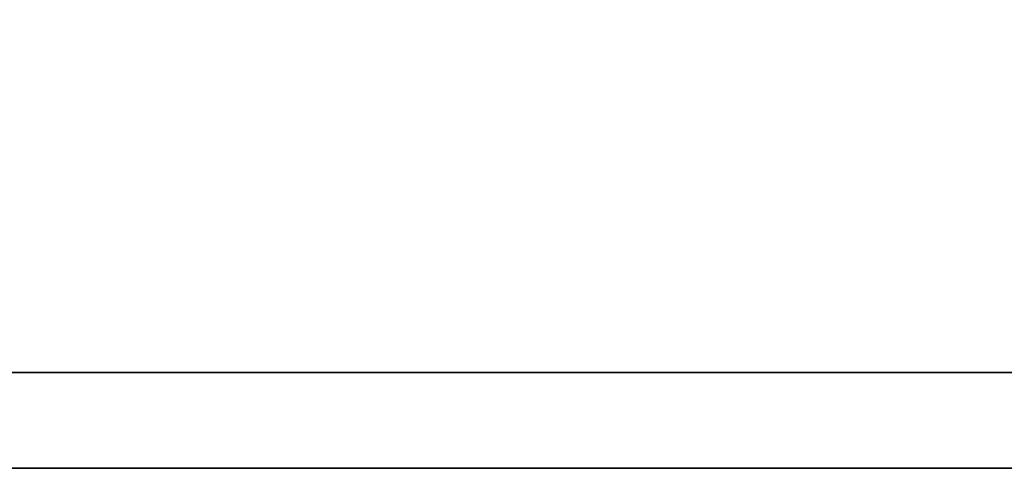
# Model space of a CAD drawing. Header units: millimetres. Extents: x -96 to 288, y -107 to 135.
# Tile 24 of 52: x 198.754 to 200.174, y 3.17 to 3.816. Entities that reach past the tile are written whole.
import ezdxf

# ---------------------------------------------------------------- set-up
doc = ezdxf.new("R2010")
doc.units = ezdxf.units.MM
doc.layers.add('DIM', color=4, linetype='Continuous')
doc.layers.add('layer 1', color=7, linetype='Continuous')

# ---------------------------------------------------------------- blocks, each defined once
blk = doc.blocks.new('TBI MOTION logo(完整正式版)')
at = {"layer": 'layer 1', "color": 22, "lineweight": 35}
blk.add_open_spline([(75.90875, -9.47875), (75.90875, -9.47875), (75.90875, -12.28625), (75.90875, -12.28625), (75.90875, -12.28625), (75.90875, -12.28625), (75.90875, -12.47875), (75.90875, -12.47875), (75.90875, -12.47875), (75.90875, -12.47875), (75.71625, -12.47875), (75.71625, -12.47875), (75.71625, -12.47875), (75.71625, -12.47875), (-88.32875, -12.47875), (-88.32875, -12.47875), (-88.32875, -12.47875), (-88.32875, -12.47875), (-88.32875, -13.29375), (-88.32875, -13.29375), (-88.32875, -13.29375), (-88.32875, -13.29375), (82.89125, -13.29375), (82.89125, -13.29375), (82.89125, -13.29375), (82.89125, -13.29375), (75.90875, -9.47875), (75.90875, -9.47875)], degree=3, knots=[0, 0, 0, 0, 0.1428571, 0.1428571, 0.1428571, 0.1428571, 0.2857143, 0.2857143, 0.2857143, 0.2857143, 0.4285714, 0.4285714, 0.4285714, 0.4285714, 0.5714286, 0.5714286, 0.5714286, 0.5714286, 0.7142857, 0.7142857, 0.7142857, 0.7142857, 0.8571429, 0.8571429, 0.8571429, 0.8571429, 1, 1, 1, 1], dxfattribs=at)

msp = doc.modelspace()

# ---------------------------------------------------------------- block references
at = {"layer": 'DIM', "color": 7, "xscale": 0.169361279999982, "yscale": 0.169361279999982, "zscale": 0.169361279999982}
msp.add_blockref('TBI MOTION logo(完整正式版)', (210.5611, 5.4218), dxfattribs=at)

doc.saveas('drawing.dxf')
